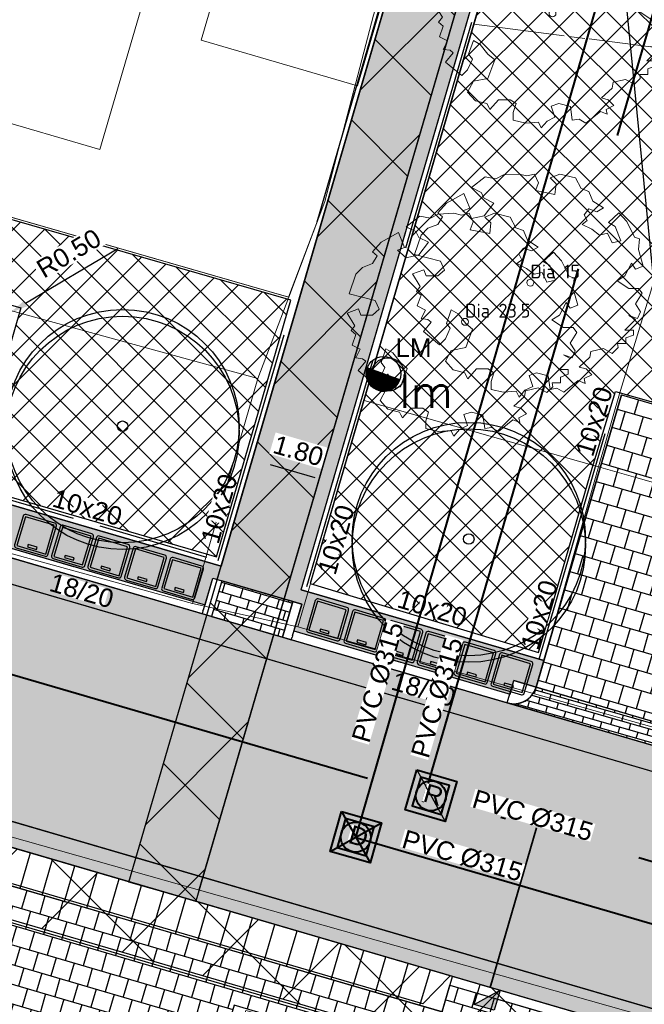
# Model space of a CAD drawing. Header units: metres. Extents: x 252743 to 254903, y 592696 to 593766.
# Tile 74 of 174: x 253822 to 253836, y 592942 to 592964. Entities that reach past the tile are written whole.
import ezdxf
from ezdxf.enums import TextEntityAlignment as Align
from ezdxf.lldxf.tags import DXFTag

# ---------------------------------------------------------------- set-up
doc = ezdxf.new("R2010")
doc.units = ezdxf.units.M
doc.set_wipeout_variables(frame=1)
for name, pattern in [('ACAD_ISO11W100', [33, 12, -3, 12, -3, 0, -3]), ('CENTER', [50.8, 31.75, -6.35, 6.35, -6.35]), ('DASHED', [19.05, 12.7, -6.35]), ('HIDDEN', [9.525, 6.35, -3.175]), ('IMPORT-KG-KADASTRAAL-SO _2_', [0]), ('IMPORT-KG-PERCEEL-SO _2_', [0])]:
    doc.linetypes.add(name, pattern=pattern)
for name, color, linetype, lineweight in [('132034000_dwg', 8, 'Continuous', 5), ('B-BH-GR-BEPLANTING_CULTUUR_BODEMBEDEKKER-G', 250, 'Continuous', 18), ('B-BH-GR-BEPLANTING_CULTUUR_HEESTERS-G', 250, 'Continuous', 18), ('B-BH-KG-GRENS_KADASTRAAL-G', 250, 'IMPORT-KG-KADASTRAAL-SO _2_', 18), ('B-BH-KG-GRENS_PERCEEL-G', 250, 'IMPORT-KG-PERCEEL-SO _2_', 18), ('B-BH-VH-OPENVERHARDING-G', 250, 'Continuous', 18), ('B-WE-GR-BOOM-S2', 8, 'Continuous', 9), ('B-WE-GR-BOOM_STAMDIAMETER-T', 7, 'Continuous', 25), ('N-RI-DWA-INSPECTIEPUT', 12, 'Continuous', 40), ('N-RI-DWA-PVC', 12, 'CENTER', 40), ('N-RI-HWA-INSPECTIEPUT', 150, 'Continuous', 40), ('N-RI-HWA-PVC', 150, 'ACAD_ISO11W100', 40), ('N-RI-HWA-PVC125 KOLKAANSLUITING', 140, 'HIDDEN', 35), ('N-RI-IT-HWA-INSPECTIEPUT', 150, 'Continuous', 40), ('N-woningen', 1, 'Continuous', 0)]:
    doc.layers.add(name, color=color, linetype=linetype, lineweight=lineweight)
doc.layers.add('ALGEMEEN HULP', color=6, linetype='Continuous', plot=False)
doc.layers.add('N-WB-HULP', color=6, linetype='Continuous', plot=False)
for name, color, linetype in [('B-IN-LICHTMAST', 7, 'Continuous'), ('B-RI-DWA-BETON', 8, 'Continuous'), ('N-GR-ARC-GROENVOORZIENING-N', 82, 'Continuous'), ('N-GR-BOOM', 3, 'Continuous'), ('N-IN-TEKST 200', 7, 'Continuous'), ('N-KL-NUTSSTROOK', 10, 'Continuous'), ('N-RI-KOLK-TROTTOIRKOLK-TRK', 7, 'Continuous'), ('N-RI-TEKST 200', 7, 'Continuous'), ('N-WB-ARC-BETONTEGEL 30X30', 8, 'Continuous'), ('N-WB-ARC-KLINKER DF', 24, 'Continuous'), ('N-WB-ARC-SBS-KF-ROODBRUIN-PARKEREN', 24, 'Continuous'), ('N-WB-ARC-SBS-KF-ROODBRUIN-RIJBAAN', 24, 'Continuous'), ('N-WB-BAND OPSLUITBAND 10x20', 7, 'DASHED'), ('N-WB-BAND TEKST 200', 7, 'Continuous'), ('N-WB-BAND TROTTOIRBAND 18 20', 7, 'ACAD_ISO11W100'), ('N-WB-BOCHTSTRAAL', 7, 'Continuous'), ('N-WB-CONTAINERVERZAMELPLAATS', 8, 'Continuous'), ('N-WB-INRITBLOK 18 20', 2, 'Continuous'), ('N-WB-KANTVERHARDING', 2, 'Continuous'), ('N-WB-MAATVOERING-VERHARDINGEN', 7, 'Continuous'), ('N-WB-PERRONBAND 18 20', 2, 'Continuous')]:
    doc.layers.add(name, color=color, linetype=linetype)
doc.layers.add('B-WE-KG-GRENS_PERCEEL-G', color=7, linetype='KG-PERCEEL-SO', lineweight=18, true_color=0x00a6ff)
doc.layers.get('0').freeze()
doc.styles.add('N_STANDARD 200', font='arial.ttf', dxfattribs={"height": 0.4})
doc.styles.add('NLCS-ISO', font='txt')
doc.styles.get("Standard").update_dxf_attribs({"font": 'simplex.shx'})
tags = doc.linetypes.add('KG-PERCEEL-SO', pattern='A,5.5,-2,["P",Standard,S=1.8,R=0,X=-0.5,Y=-0.9],-2,5.5,-2,[5,NLCS.SHX,S=0.75,R=0,X=0,Y=0],-2', length=19).pattern_tags.tags
tags[6] = DXFTag(74, 10)
doc.dimstyles.new('N_DIMENSION 200', dxfattribs={"dimtxt": 0.4, "dimasz": 0.4, "dimexe": 0.125, "dimexo": 0.125, "dimgap": 0.25, "dimtad": 1, "dimzin": 3, "dimdsep": 46, "dimtxsty": 'N_STANDARD 200', "dimcen": 0, "dimazin": 3, "dimtfac": 1, "dimtix": 1, "dimtmove": 2, "dimatfit": 3, "dimfxl": 0.125, "dimfxlon": 1, "dimtfill": 1, "dimtolj": 1, "dimtzin": 0, "dimarcsym": 0})
pattern_1 = [(73.72, (0, 0), (-0.13005114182, 0.037980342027), []), (163.72, (0, 0), (-0.187014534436, -0.15707198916), [0.1354836, -0.1354836])]

# ---------------------------------------------------------------- blocks, each defined once
blk = doc.blocks.new('*D519')
at = {"layer": 'Defpoints', "color": 0, "transparency": 16777216}
for p in [(253827.272, 592954.267), (253829.002, 592953.762), (253829.002, 592953.762)]:
    blk.add_point(p, dxfattribs=at)
at = {"layer": 'N-WB-MAATVOERING-VERHARDINGEN', "color": 0, "lineweight": -2, "transparency": 16777216}
for p, q in [((253827.272, 592954.267), (253827.307, 592954.387)), ((253827.656, 592954.155), (253828.618, 592953.874)), ((253829.002, 592953.762), (253829.037, 592953.882))]:
    blk.add_line(p, q, dxfattribs=at)
at = {"layer": 'N-WB-MAATVOERING-VERHARDINGEN', "color": 0, "transparency": 16777216}
for points in [[(253827.675, 592954.219), (253827.637, 592954.091), (253827.272, 592954.267)], [(253828.636, 592953.938), (253828.599, 592953.81), (253829.002, 592953.762)]]:
    blk.add_solid(points, dxfattribs=at)
at = {"layer": 'N-WB-MAATVOERING-VERHARDINGEN', "color": 0, "transparency": 16777216, "insert": (253828.264, 592954.451), "char_height": 0.4, "attachment_point": 5, "rotation": 343.7182, "style": 'N_STANDARD 200', "bg_fill": 3, "box_fill_scale": 1.1, "bg_fill_color": 256, "bg_fill_true_color": 13158600, "bg_fill_transparency": 0}
blk.add_mtext('\\A1;1.80', dxfattribs=at)
blk = doc.blocks.new("'BOOM")
for centre, radius in [((0, 0), 2.8), ((0.002, -0.159), 2.8), ((0, 0), 0.126)]:
    blk.add_circle(centre, radius)
blk = doc.blocks.new('SGR-BOOM_06_ST')
at = {"linetype": 'Continuous', "flags": 128}
blk.add_lwpolyline([(2.698, 3.52), (2.53, 3.939), (2.197, 4.064), (1.945, 4.524), (1.273, 4.692), (0.855, 4.524), (1.108, 4.273), (1.064, 3.812), (0.228, 3.98), (0.352, 4.315), (0.184, 4.692), (-0.15, 4.609), (-0.486, 4.692), (-1.155, 4.65), (-1.491, 4.483), (-1.952, 4.565), (-2.539, 4.105), (-2.12, 3.896), (-1.994, 3.644), (-1.575, 3.435), (-1.994, 2.89), (-2.539, 2.766), (-2.915, 3.099), (-2.62, 3.217), (-2.873, 3.855), (-3.628, 3.435), (-4.004, 3.016), (-3.794, 2.848), (-4.004, 2.514), (-4.425, 2.346), (-4.717, 2.054), (-5.01, 1.214), (-3.88, 0.921), (-3.712, 0.544), (-4.004, 0.293), (-4.507, 0.293), (-4.602, 0.556), (-5.093, 0.376), (-4.758, -0.168), (-4.925, -0.377), (-4.717, -0.545), (-4.884, -1.006), (-4.532, -1.182), (-4.717, -1.551), (-4.424, -1.592), (-4.293, -1.707), (-4.619, -2.107), (-3.921, -2.682), (-3.668, -2.431), (-3.46, -1.97), (-3.627, -1.761), (-3.419, -1.174), (-3.124, -1.342), (-2.788, -1.761), (-2.496, -2.01), (-2.788, -2.808), (-3.419, -2.932), (-3.668, -3.394), (-3.333, -3.771), (-2.832, -3.897), (-2.769, -4.022), (-2.706, -4.148), (-2.328, -3.729), (-1.826, -3.729), (-1.575, -3.897), (-1.699, -4.273), (-1.699, -4.609), (-1.154, -4.736), (-0.61, -4.692), (-0.486, -4.945), (-0.233, -4.65), (0.101, -4.483), (-0.059, -4.007), (0.269, -3.896), (0.773, -4.023), (0.856, -4.609), (1.149, -4.565), (1.442, -4.736), (2.071, -4.232), (2.365, -4.356), (2.322, -4.147), (2.657, -3.98), (2.406, -3.728), (2.113, -3.644), (2.574, -3.226), (2.615, -2.975), (3.16, -2.848), (3.538, -3.058), (3.787, -2.807), (3.77, -2.633), (4.123, -2.633), (4.123, -2.387), (4.459, -2.263), (4.459, -2.054), (4.082, -2.054), (4.543, -1.591), (4.25, -1.425), (4.627, -1.55), (4.752, -1.257), (4.543, -0.921), (4.835, -0.461), (4.668, -0.252), (4.25, -0.252), (3.746, 0.085), (4.082, 0.294), (4.375, 0.838), (4.543, 0.589), (4.876, 0.713), (4.667, 1.425), (4.711, 1.886), (4.5, 1.97), (4.164, 2.64), (3.828, 3.013), (3.374, 2.604), (3.663, 2.431), (3.914, 1.802), (3.537, 1.718), (3.327, 2.136), (2.991, 2.054), (2.657, 2.305), (2.238, 2.514), (2.447, 2.682), (2.321, 2.932), (2.53, 3.184), (2.866, 3.059), (3.159, 3.227)], close=True, dxfattribs=at)
blk.add_circle((0, 0), 0.15)
at = {"layer": 'B-WE-GR-BOOM_STAMDIAMETER-T', "style": 'NLCS-ISO'}
blk.add_attdef('STAMDIAMETER', text='', height=0.3, dxfattribs=at).set_placement((0, 0), align=Align.BOTTOM_LEFT)
blk = doc.blocks.new('B_LICHTMAST')
blk.add_circle((0, 0), 0.9)
blk.add_point((0, 0))
blk.add_text('lm', height=1.8).set_placement((0.6, 0), align=Align.TOP_LEFT)
blk = doc.blocks.new('OP HOOGTE STELLEN GIET RWA')
blk.add_lwpolyline([(-1.62, 1.62), (-1.62, -1.63), (1.62, -1.63), (1.62, 1.62)], close=True)
blk.add_circle((0, 0), 1.62)
at = {"insert": (-0.77, 1.18), "char_height": 2, "attachment_point": 1, "style": 'N_STANDARD 200', "bg_fill": 3, "box_fill_scale": 1, "bg_fill_color": 256, "bg_fill_transparency": 0}
blk.add_mtext_dynamic_manual_height_columns('R', width=0.4, gutter_width=2, heights=[0], dxfattribs=at)
blk = doc.blocks.new('INSPECTIEPUT IT')
at = {"flags": 128}
blk.add_lwpolyline([(-2.25, 2.25), (2.25, 2.25), (2.25, -2.25), (-2.25, -2.25), (-2.25, 2.25)], dxfattribs=at)
at = {"layer": 'N-WB-HULP'}
blk.add_line((-2.25, 2.25), (2.25, -2.25), dxfattribs=at)
blk = doc.blocks.new('OP HOOGTE STELLEN GIET VW')
at = {"flags": 128}
blk.add_lwpolyline([(-1.62, 1.62), (-1.62, -1.63), (1.62, -1.63), (1.62, 1.62)], close=True, dxfattribs=at)
blk.add_circle((0, 0), 1.62)
at = {"insert": (-0.74, 1.18), "char_height": 2, "attachment_point": 1, "style": 'N_STANDARD 200', "bg_fill": 3, "box_fill_scale": 1, "bg_fill_color": 256, "bg_fill_transparency": 0}
blk.add_mtext_dynamic_manual_height_columns('D', width=0.4, gutter_width=2, heights=[0], dxfattribs=at)
blk = doc.blocks.new('INPECTIEPUT DWA')
for p, q in [((-0.45, -0.45), (0.45, 0.45)), ((-0.45, 0.45), (0.45, -0.45))]:
    blk.add_line(p, q)
at = {"flags": 128}
blk.add_lwpolyline([(-0.45, 0.45), (0.45, 0.45), (0.45, -0.45), (-0.45, -0.45), (-0.45, 0.45)], dxfattribs=at)
blk = doc.blocks.new('TROTTOIRKOLK TRK2020')
h = blk.add_hatch(color=256)
h.dxf.hatch_style = 1
h.paths.add_polyline_path([(0, 0), (0.45, 0.45), (0.45, 0)])
for points in [[(0, 0.45), (0.45, 0.45), (0.45, 0), (0, 0)], [(0, 0), (0.45, 0.45), (0.45, 0)]]:
    blk.add_lwpolyline(points, close=True)
at = {"color": 7, "true_color": 0xffffff}
blk.add_wipeout([(0.316, -0.088), (1.558, -0.088), (1.558, -0.525), (0.316, -0.525)], dxfattribs=at)
at = {"style": 'N_STANDARD 200'}
blk.add_attdef('TROTTOIRKOLK', (0.316, -0.505), '', height=0.4, dxfattribs=at)
blk = doc.blocks.new('*D621')
at = {"layer": 'Defpoints', "color": 0, "transparency": 16777216}
for p in [(253822.025, 592957.425), (253821.595, 592957.169)]:
    blk.add_point(p, dxfattribs=at)
at = {"layer": 'N-WB-BOCHTSTRAAL', "color": 0, "lineweight": -2, "transparency": 16777216}
for p, q in [((253824.363, 592958.816), (253822.368, 592957.629)), ((253821.595, 592957.169), (253822.025, 592957.425))]:
    blk.add_line(p, q, dxfattribs=at)
at = {"layer": 'N-WB-BOCHTSTRAAL', "color": 0, "transparency": 16777216}
blk.add_solid([(253822.334, 592957.687), (253822.402, 592957.572), (253822.025, 592957.425)], dxfattribs=at)
at = {"layer": 'N-WB-BOCHTSTRAAL', "color": 0, "transparency": 16777216, "insert": (253823.305, 592958.715), "char_height": 0.4, "attachment_point": 5, "rotation": 30.7518, "style": 'N_STANDARD 200', "bg_fill": 3, "box_fill_scale": 1.1, "bg_fill_color": 256, "bg_fill_true_color": 13158600, "bg_fill_transparency": 0}
blk.add_mtext('\\A1;R0.50', dxfattribs=at)
blk = doc.blocks.new('132034000_dwg_GWW-CAD Brk tekening 12A-1381409-Plot dakaanzicht')
at = {"layer": 'B-BH-KG-GRENS_KADASTRAAL-G', "color": 253, "linetype": 'Continuous', "lineweight": 9, "flags": 128}
blk.add_lwpolyline([(253829488, 592962346), (253828833, 592959837), (253828053, 592957771), (253804175, 592964654), (253806606, 592972693), (253815923, 592969917)], dxfattribs=at)
at = {"layer": 'B-BH-KG-GRENS_PERCEEL-G', "color": 253, "linetype": 'Continuous', "lineweight": 9}
blk.add_line((253829488, 592962346), (253828833, 592959837), dxfattribs=at)
at = {"layer": 'B-BH-KG-GRENS_PERCEEL-G', "color": 253, "linetype": 'Continuous', "lineweight": 9, "flags": 128}
blk.add_lwpolyline([(253828833, 592959837), (253828053, 592957771), (253804175, 592964654), (253806606, 592972693), (253815923, 592969917)], dxfattribs=at)
blk = doc.blocks.new('132034000_dwg_GWW-CAD Bgt tekening 12A-1381416-Plot dakaanzicht')
at = {"layer": 'B-BH-GR-BEPLANTING_CULTUUR_BODEMBEDEKKER-G', "color": 253, "lineweight": 9, "flags": 128}
blk.add_lwpolyline([(253803214, 592964931), (253828055, 592957771), (253827392, 592956012), (253809335, 592960971), (253803542, 592962562), (253802578, 592962827)], close=True, dxfattribs=at)
at = {"layer": 'B-BH-GR-BEPLANTING_CULTUUR_HEESTERS-G', "color": 253, "lineweight": 9}
blk.add_line((253834105, 592963402), (253834453, 592963358), dxfattribs=at)
at = {"layer": 'B-BH-GR-BEPLANTING_CULTUUR_HEESTERS-G', "color": 253, "lineweight": 9, "flags": 128}
for points in [[(253834544, 592963347), (253836046, 592963156), (253842196, 592983304), (253844458, 592991787), (253842762, 592994191), (253844611, 593000000), (253845148, 593001685), (253843361, 593002228), (253843832, 593003792), (253857321, 593000000), (253873462, 592995464), (253872931, 592993653), (253870737, 592994297), (253867840, 592995146), (253851282, 593000000), (253849457, 593000535), (253848356, 593000915), (253837640, 592964305), (253837582, 592963491)], [(253837582, 592963491), (253835198, 592955683), (253834747, 592954105), (253829684, 592955540), (253832060, 592963662), (253834007, 592963415)]]:
    blk.add_lwpolyline(points, dxfattribs=at)
at = {"layer": 'B-BH-VH-OPENVERHARDING-G', "color": 253, "lineweight": 9, "flags": 128}
for points in [[(253841130, 592994668), (253832060, 592963662), (253829684, 592955540), (253828252, 592950646), (253825975, 592951152), (253827392, 592956012), (253828055, 592957771), (253828833, 592959837), (253829488, 592962346)], [(253860918, 592927087), (253859486, 592927547), (253856453, 592928438), (253853575, 592929284), (253850697, 592930129), (253847818, 592930975), (253849020, 592935948), (253845907, 592936911), (253837310, 592939569), (253835421, 592940182), (253831076, 592941324), (253827132, 592942360), (253825467, 592937368), (253822559, 592938214), (253819678, 592939052), (253816797, 592939889), (253813917, 592940727), (253811036, 592941564), (253812176, 592946679), (253807775, 592947912), (253805773, 592948387), (253806379, 592950549), (253867347, 592933297)]]:
    blk.add_lwpolyline(points, dxfattribs=at)
for points in [[(253827392, 592956012), (253825975, 592951152), (253807958, 592956117), (253809335, 592960971)], [(253838468, 592947762), (253851404, 592944109), (253857700, 592942307), (253869044, 592939061), (253867347, 592933297), (253806379, 592950549), (253807958, 592956117), (253825975, 592951152), (253828252, 592950646), (253833362, 592949203), (253834137, 592948984), (253837864, 592947932)], [(253834747, 592954105), (253833362, 592949203), (253828252, 592950646), (253829684, 592955540)], [(253839169, 592952850), (253837864, 592947932), (253834137, 592948984), (253833362, 592949203), (253834747, 592954105), (253835557, 592953875), (253838485, 592953044)]]:
    blk.add_lwpolyline(points, close=True, dxfattribs=at)
blk = doc.blocks.new('132034000_dwg-1357416-Plot dakaanzicht')
for name in ['132034000_dwg_GWW-CAD Brk tekening 12A-1381409-Plot dakaanzicht', '132034000_dwg_GWW-CAD Bgt tekening 12A-1381416-Plot dakaanzicht']:
    blk.add_blockref(name, (0, 0))
blk = doc.blocks.new('LICHTMAST-BLOCK')
h = blk.add_hatch()
h.set_pattern_fill('ANSI31', color=256, scale=0.005)
edge = h.paths.add_edge_path()
edge.add_line((0.351, -0.127), (-0.351, 0.127))
edge.add_arc((0, 0), 0.373, 160.1369, 245.7021)
edge.add_arc((0, 0), 0.373, 245.7021, 340.1369)
blk.add_lwpolyline([(0.351, -0.127), (-0.351, 0.127, 0.391721), (-0.154, -0.34, 0.43707)], format="xyb", close=True)
blk.add_circle((0, 0), 0.373)
at = {"layer": 'N-IN-TEKST 200', "style": 'N_STANDARD 200'}
blk.add_attdef('LICHTMAST', (0.262, 0.364), '', height=0.4, dxfattribs=at)

msp = doc.modelspace()

# ---------------------------------------------------------------- hatches: boundary and pattern name
at = {"layer": 'N-GR-ARC-GROENVOORZIENING-N'}
h = msp.add_hatch(dxfattribs=at)
h.set_pattern_fill('ANSI37', color=256, scale=0.15)
edge = h.paths.add_edge_path()
edge.add_line((253811.454, 593018.28), (253806.298, 592999.055))
edge.add_line((253806.298, 592999.055), (253789.974, 592938.13))
edge.add_line((253789.974, 592938.13), (253802.238, 592934.963))
edge.add_line((253802.238, 592934.963), (253806.671, 592950.115))
edge.add_line((253806.671, 592950.115), (253805.407, 592950.491))
edge.add_line((253805.407, 592950.491), (253807.258, 592956.697))
edge.add_line((253807.258, 592956.697), (253808.118, 592956.443))
edge.add_line((253808.118, 592956.443), (253808.207, 592956.736))
edge.add_line((253808.207, 592956.736), (253808.496, 592956.648))
edge.add_line((253808.496, 592956.648), (253809.663, 592960.623))
edge.add_arc((253810.161, 592960.519), 0.508, 69.7996, 168.2667, ccw=False)
edge.add_line((253810.336, 592960.996), (253822.269, 592957.542))
edge.add_line((253822.269, 592957.542), (253821.159, 592953.708))
edge.add_line((253821.159, 592953.708), (253826.493, 592952.158))
edge.add_line((253826.493, 592952.158), (253828.101, 592957.707))
edge.add_line((253828.101, 592957.707), (253804.112, 592964.62))
edge.add_line((253804.112, 592964.62), (253817.777, 593009.807))
edge.add_line((253817.777, 593009.807), (253841.361, 593003.034))
edge.add_line((253841.361, 593003.034), (253843.332, 593009.782))
edge.add_line((253843.332, 593009.782), (253811.454, 593018.28))
h = msp.add_hatch(dxfattribs=at)
h.set_pattern_fill('ANSI37', color=256, scale=0.15)
h.paths.add_polyline_path([(253845.361, 593009.238), (253828.521, 592951.587), (253833.454, 592950.098), (253834.566, 592953.934), (253835.112, 592955.734), (253835.926, 592955.501), (253849.423, 593000.597), (253873.078, 592993.661), (253873.556, 592995.294), (253849.295, 593002.412), (253850.716, 593007.359), (253850.431, 593007.438), (253850.51, 593007.736)])
at = {"layer": 'N-WB-ARC-BETONTEGEL 30X30'}
h = msp.add_hatch(dxfattribs=at)
h.set_pattern_fill('AR-B88', color=256, scale=0.002, angle=73.7, style=0)
h.paths.add_polyline_path([(253845.916, 593018.095), (253826.597, 592951.958), (253821.065, 592953.573), (253820.897, 592952.997), (253821.187, 592952.911), (253821.115, 592952.625), (253826.249, 592951.122), (253826.419, 592951.697), (253828.339, 592951.136), (253828.169, 592950.561), (253832.837, 592949.197), (253832.921, 592949.49), (253833.399, 592949.348), (253833.565, 592949.922), (253828.327, 592951.452), (253847.659, 593017.642)])
h = msp.add_hatch(dxfattribs=at)
h.set_pattern_fill('AR-B88', color=256, scale=0.002, angle=163.7, style=0)
h.set_pattern_definition([(163.7, (253912.06855, 592980.2829), (-0.114063, -0.3900649), []), (253.7, (253912.06855, 592980.28288), (0.0809695, -0.44709635), [0.4064, -0.4064])])
h.paths.add_polyline_path([(253835.243, 592955.662), (253838.892, 592954.596), (253837.048, 592948.274), (253833.399, 592949.348)])
h = msp.add_hatch(dxfattribs=at)
h.set_pattern_fill('AR-B88', color=256, scale=0.002, angle=163.7, style=0)
h.set_pattern_definition([(163.7, (253831.3707, 592942.3329), (-0.114063, -0.390065), []), (253.7, (253831.3707, 592942.33288), (0.0809695, -0.4470963), [0.4064, -0.4064])])
h.paths.add_polyline_path([(253808.656, 592949.593), (253813.301, 592948.236), (253813.133, 592947.661), (253831.371, 592942.333), (253831.041, 592941.246), (253826.875, 592942.479), (253825.371, 592937.396), (253811.036, 592941.564), (253812.62, 592946.664), (253808.084, 592947.99), (253808.389, 592949.044), (253808.484, 592949.016)])
h = msp.add_hatch(dxfattribs=at)
h.set_pattern_fill('AR-B88', color=256, scale=0.002, angle=163.7, style=0)
h.paths.add_polyline_path([(253845.854, 592938.102), (253861.212, 592933.616), (253861.381, 592934.192), (253862.772, 592933.785), (253861.398, 592929.082), (253860.846, 592927.368), (253860.787, 592927.167), (253858.964, 592927.7), (253847.913, 592930.943), (253849.47, 592936.274), (253837.426, 592939.813), (253837.319, 592939.449), (253831.063, 592941.277), (253831.539, 592942.909), (253846.023, 592938.678)])
at = {"layer": 'N-WB-ARC-KLINKER DF'}
h = msp.add_hatch(dxfattribs=at)
h.set_pattern_fill('AR-B816', color=256, scale=0.001, angle=163.4244)
h.set_pattern_definition([(163.424422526, (783766.06933, 225277.04202), (-0.057968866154, -0.194755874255), []), (253.424422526, (783766.06933, 225277.04202), (0.1367870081, -0.25272474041), [0.2032, -0.2032])])
h.paths.add_polyline_path([(253826.384, 592950.873), (253827.92, 592950.424), (253828.147, 592951.193), (253826.611, 592951.64)])
h = msp.add_hatch(dxfattribs=at)
h.set_pattern_fill('AR-BRSTD', color=256, scale=0.002, angle=344, style=0)
h.set_pattern_definition([(344, (0, 0), (0.03734434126, 0.130235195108), []), (74, (0, 0), (-0.157984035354, 0.18624470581), [0.1354836, -0.1354836])])
edge = h.paths.add_edge_path()
edge.add_line((253833.403, 592949.346), (253836.278, 592948.505))
edge.add_arc((253836.758, 592948.364), 0.5, 163.6222, 249.8762)
edge.add_line((253836.586, 592947.894), (253832.78, 592949.005))
edge.add_arc((253832.919, 592949.491), 0.505, 254.048, 343.4032)
at = {"layer": 'N-WB-ARC-SBS-KF-ROODBRUIN-RIJBAAN'}
h = msp.add_hatch(dxfattribs=at)
h.set_pattern_fill('AR-BRSTD', color=256, scale=0.002, angle=73.72)
h.set_pattern_definition(pattern_1)
edge = h.paths.add_edge_path()
edge.add_arc((253807.754, 592955.794), 0.501, 73.7384, 168.2158)
edge.add_line((253807.264, 592955.897), (253886.691, 592932.695))
edge.add_line((253886.691, 592932.695), (253886.843, 592933.213))
edge.add_line((253886.843, 592933.213), (253807.894, 592956.275))
h = msp.add_hatch(dxfattribs=at)
h.set_pattern_fill('AR-HBONE', color=256, scale=0.002, angle=163.72)
edge = h.paths.add_edge_path()
edge.add_line((253807.955, 592955.695), (253820.414, 592952.055))
edge.add_line((253820.414, 592952.055), (253833.68, 592948.18))
edge.add_line((253833.68, 592948.18), (253852.875, 592942.573))
edge.add_line((253852.875, 592942.573), (253867.182, 592938.386))
edge.add_line((253867.182, 592938.386), (253884.282, 592933.398))
edge.add_line((253884.282, 592933.398), (253886.691, 592932.695))
edge.add_line((253886.691, 592932.695), (253886.841, 592933.213))
edge.add_arc((253888.244, 592938.012), 5, 253.7016, 298.6713)
edge.add_line((253890.643, 592933.625), (253895.336, 592925.044))
edge.add_line((253895.336, 592925.044), (253867.91, 592933.055))
edge.add_line((253867.91, 592933.055), (253861.191, 592935.018))
edge.add_line((253861.191, 592935.018), (253846.826, 592939.214))
edge.add_line((253846.826, 592939.214), (253831.771, 592943.612))
edge.add_line((253831.771, 592943.612), (253813.523, 592948.943))
edge.add_line((253813.523, 592948.943), (253806.363, 592951.034))
edge.add_line((253806.363, 592951.034), (253805.884, 592951.174))
edge.add_line((253805.884, 592951.174), (253807.264, 592955.897))
edge.add_line((253807.264, 592955.897), (253807.955, 592955.695))
h = msp.add_hatch(dxfattribs=at)
h.set_pattern_fill('AR-BRSTD', color=256, scale=0.002, angle=73.72)
h.set_pattern_definition(pattern_1)
edge = h.paths.add_edge_path()
edge.add_arc((253806.354, 592950.998), 0.502, 159.4356, 253.5911, ccw=False)
edge.add_line((253805.884, 592951.174), (253895.335, 592925.045))
edge.add_line((253895.335, 592925.045), (253895.184, 592924.527))
edge.add_line((253895.184, 592924.527), (253806.212, 592950.516))

# ---------------------------------------------------------------- linework, layer by layer
at = {"layer": 'ALGEMEEN HULP'}
for p, q in [((253835.244, 592955.663), (253833.399, 592949.347)), ((253895.056, 592924.564), (253806.502, 592950.428))]:
    msp.add_line(p, q, dxfattribs=at)
at = {"layer": 'B-RI-DWA-BETON'}
msp.add_line((253837.753, 592939.699), (253834.448, 592973.248), dxfattribs=at)
at = {"layer": 'B-WE-KG-GRENS_PERCEEL-G', "ltscale": 0.5}
for points in [[(253828.833, 592959.837), (253828.053, 592957.771), (253804.175, 592964.654), (253806.606, 592972.693)], [(253829.884, 592963.862), (253828.833, 592959.837)]]:
    msp.add_lwpolyline(points, dxfattribs=at)
at = {"layer": 'N-GR-ARC-GROENVOORZIENING-N'}
msp.add_lwpolyline([(253811.454, 593018.28), (253806.298, 592999.055), (253789.974, 592938.13), (253802.238, 592934.963), (253806.671, 592950.115), (253805.407, 592950.491), (253807.258, 592956.697), (253808.118, 592956.443), (253808.207, 592956.736), (253808.496, 592956.648), (253809.663, 592960.623, -0.45819), (253810.336, 592960.996), (253822.269, 592957.542), (253821.159, 592953.708), (253826.493, 592952.158), (253828.101, 592957.707), (253804.112, 592964.62), (253817.777, 593009.807), (253841.361, 593003.034), (253843.332, 593009.782)], format="xyb", close=True, dxfattribs=at)
msp.add_lwpolyline([(253845.361, 593009.238), (253828.521, 592951.587), (253833.454, 592950.098), (253834.566, 592953.934), (253835.112, 592955.734), (253835.926, 592955.501), (253849.423, 593000.597), (253873.078, 592993.661), (253873.556, 592995.294), (253849.295, 593002.412), (253850.716, 593007.359), (253850.431, 593007.438), (253850.51, 593007.736)], close=True, dxfattribs=at)
at = {"layer": 'N-RI-HWA-PVC'}
for p, q in [((253830.951, 592946.864), (253844.911, 592994.66)), ((253893.309, 592928.823), (253807.463, 592953.878)), ((253830.911, 592946.726), (253830.919, 592946.753))]:
    msp.add_line(p, q, dxfattribs=at)
at = {"layer": 'N-RI-HWA-PVC125 KOLKAANSLUITING'}
msp.add_line((253832.404, 592942.862), (253833.41, 592946.305), dxfattribs=at)
at = {"layer": 'N-WB-ARC-BETONTEGEL 30X30'}
msp.add_lwpolyline([(253845.916, 593018.095), (253826.597, 592951.958), (253821.065, 592953.573), (253820.897, 592952.997), (253821.187, 592952.911), (253821.115, 592952.625), (253826.249, 592951.122), (253826.419, 592951.697), (253828.339, 592951.136), (253828.169, 592950.561), (253832.837, 592949.197), (253832.921, 592949.49), (253833.399, 592949.348), (253833.565, 592949.922), (253828.327, 592951.452), (253847.659, 593017.642), (253845.916, 593018.095), (253845.916, 593018.095)], dxfattribs=at)
for points in [[(253835.243, 592955.662), (253838.892, 592954.596), (253837.048, 592948.274), (253833.399, 592949.348)], [(253808.656, 592949.593), (253813.301, 592948.236), (253813.133, 592947.661), (253831.371, 592942.333), (253831.041, 592941.246), (253826.875, 592942.479), (253825.371, 592937.396), (253811.036, 592941.564), (253812.62, 592946.664), (253808.084, 592947.99), (253808.389, 592949.044), (253808.484, 592949.016)], [(253845.854, 592938.102), (253861.212, 592933.616), (253861.381, 592934.192), (253862.772, 592933.785), (253861.398, 592929.082), (253860.846, 592927.368), (253860.787, 592927.167), (253858.964, 592927.7), (253847.913, 592930.943), (253849.47, 592936.274), (253837.426, 592939.813), (253837.319, 592939.449), (253831.063, 592941.277), (253831.539, 592942.909), (253846.023, 592938.678)]]:
    msp.add_lwpolyline(points, close=True, dxfattribs=at)
at = {"layer": 'N-WB-ARC-KLINKER DF'}
msp.add_lwpolyline([(253826.384, 592950.873), (253827.92, 592950.424), (253828.147, 592951.193), (253826.611, 592951.64)], close=True, dxfattribs=at)
msp.add_lwpolyline([(253833.403, 592949.346), (253836.278, 592948.505, 0.395191), (253836.586, 592947.894), (253832.78, 592949.005, 0.410921)], format="xyb", close=True, dxfattribs=at)
at = {"layer": 'N-WB-ARC-SBS-KF-ROODBRUIN-PARKEREN'}
for points in [[(253807.894, 592956.275, 0.437291), (253807.264, 592955.897), (253886.691, 592932.695), (253886.843, 592933.213)], [(253807.955, 592955.695), (253820.414, 592952.055), (253833.68, 592948.18), (253852.875, 592942.573), (253867.182, 592938.386), (253884.282, 592933.398), (253886.691, 592932.695), (253886.841, 592933.213, 0.198775), (253890.643, 592933.625), (253895.336, 592925.044), (253867.91, 592933.055), (253861.191, 592935.018), (253846.826, 592939.214), (253831.771, 592943.612), (253813.523, 592948.943), (253806.363, 592951.034), (253805.884, 592951.174), (253807.264, 592955.897)], [(253806.212, 592950.516, -0.435619), (253805.884, 592951.174), (253895.335, 592925.045), (253895.184, 592924.527)]]:
    msp.add_lwpolyline(points, format="xyb", close=True, dxfattribs=at)
at = {"layer": 'N-WB-BAND OPSLUITBAND 10x20', "ltscale": 0.4}
msp.add_line((253833.469, 592949.95), (253835.147, 592955.69), dxfattribs=at)
for points in [[(253826.531, 592952.081), (253843.394, 593009.817)], [(253828.449, 592951.521), (253845.328, 593009.301)], [(253826.193, 592950.93), (253826.218, 592951.016)]]:
    msp.add_lwpolyline(points, dxfattribs=at)
at = {"layer": 'N-WB-BAND TROTTOIRBAND 18 20', "ltscale": 0.2}
for p, q in [((253821.093, 592953.669), (253826.531, 592952.081)), ((253821.101, 592952.625), (253826.249, 592951.122)), ((253828.168, 592950.561), (253832.837, 592949.197)), ((253832.777, 592949.009), (253832.921, 592949.49)), ((253833.792, 592948.918), (253833.792, 592948.918)), ((253833.544, 592948.782), (253833.544, 592948.782)), ((253831.539, 592942.909), (253846.023, 592938.678))]:
    msp.add_line(p, q, dxfattribs=at)
at = {"layer": 'N-WB-BAND TROTTOIRBAND 18 20'}
msp.add_line((253833.399, 592949.347), (253832.921, 592949.49), dxfattribs=at)
at = {"layer": 'N-WB-CONTAINERVERZAMELPLAATS'}
for points in [[(253823.005, 592952.891), (253822.381, 592953.075, 0.414214), (253822.319, 592953.041), (253822.135, 592952.418, 0.414214), (253822.169, 592952.356), (253822.793, 592952.172, 0.414214), (253822.855, 592952.206), (253823.039, 592952.829, 0.414214)], [(253823.802, 592952.658), (253823.179, 592952.842, 0.414214), (253823.117, 592952.808), (253822.933, 592952.184, 0.414214), (253822.967, 592952.122), (253823.59, 592951.938, 0.414214), (253823.652, 592951.972), (253823.836, 592952.596, 0.414214)], [(253824.589, 592952.426), (253823.965, 592952.61, 0.414214), (253823.903, 592952.576), (253823.719, 592951.952, 0.414214), (253823.753, 592951.89), (253824.377, 592951.706, 0.414214), (253824.439, 592951.74), (253824.623, 592952.363, 0.414214)], [(253825.38, 592952.196), (253824.757, 592952.379, 0.414214), (253824.695, 592952.346), (253824.511, 592951.722, 0.414214), (253824.545, 592951.66), (253825.168, 592951.476, 0.414214), (253825.23, 592951.51), (253825.414, 592952.133, 0.414214)], [(253826.18, 592951.961), (253825.557, 592952.145, 0.414214), (253825.495, 592952.111), (253825.311, 592951.488, 0.414214), (253825.345, 592951.426), (253825.968, 592951.242, 0.414214), (253826.03, 592951.276), (253826.214, 592951.899, 0.414214)], [(253829.314, 592951.067), (253828.691, 592951.251, 0.414214), (253828.629, 592951.217), (253828.445, 592950.593, 0.414214), (253828.479, 592950.531), (253829.102, 592950.347, 0.414214), (253829.164, 592950.381), (253829.348, 592951.005, 0.414214)], [(253830.12, 592950.831), (253829.496, 592951.015, 0.414214), (253829.434, 592950.981), (253829.25, 592950.358, 0.414214), (253829.284, 592950.295), (253829.907, 592950.111, 0.414214), (253829.969, 592950.145), (253830.153, 592950.769, 0.414214)], [(253830.917, 592950.597), (253830.294, 592950.781, 0.414214), (253830.231, 592950.747), (253830.048, 592950.124, 0.414214), (253830.081, 592950.062), (253830.705, 592949.878, 0.414214), (253830.767, 592949.912), (253830.951, 592950.535, 0.414214)], [(253831.703, 592950.365), (253831.08, 592950.549, 0.414214), (253831.018, 592950.515), (253830.834, 592949.892, 0.414214), (253830.868, 592949.83), (253831.491, 592949.646, 0.414214), (253831.553, 592949.68), (253831.737, 592950.303, 0.414214)], [(253832.495, 592950.135), (253831.872, 592950.319, 0.414214), (253831.81, 592950.285), (253831.626, 592949.662, 0.414214), (253831.659, 592949.6), (253832.283, 592949.416, 0.414214), (253832.345, 592949.45), (253832.529, 592950.073, 0.414214)], [(253833.295, 592949.901), (253832.672, 592950.085, 0.414214), (253832.61, 592950.051), (253832.426, 592949.427, 0.414214), (253832.459, 592949.365), (253833.083, 592949.181, 0.414214), (253833.145, 592949.215), (253833.329, 592949.839, 0.414214)]]:
    msp.add_lwpolyline(points, format="xyb", close=True, dxfattribs=at)
for points in [[(253822.991, 592952.843), (253822.367, 592953.027), (253822.183, 592952.404), (253822.807, 592952.22)], [(253823.788, 592952.61), (253823.165, 592952.794), (253822.981, 592952.17), (253823.604, 592951.986)], [(253822.621, 592952.37), (253822.429, 592952.427), (253822.415, 592952.379), (253822.607, 592952.322)], [(253824.575, 592952.378), (253823.951, 592952.562), (253823.767, 592951.938), (253824.391, 592951.754)], [(253825.366, 592952.148), (253824.743, 592952.331), (253824.559, 592951.708), (253825.182, 592951.524)], [(253823.419, 592952.137), (253823.227, 592952.193), (253823.213, 592952.145), (253823.405, 592952.089)], [(253826.166, 592951.913), (253825.543, 592952.097), (253825.359, 592951.474), (253825.982, 592951.29)], [(253824.205, 592951.905), (253824.013, 592951.961), (253823.999, 592951.913), (253824.191, 592951.857)], [(253824.997, 592951.675), (253824.805, 592951.731), (253824.791, 592951.683), (253824.983, 592951.627)], [(253825.797, 592951.44), (253825.605, 592951.497), (253825.591, 592951.449), (253825.783, 592951.392)], [(253829.3, 592951.019), (253828.677, 592951.203), (253828.493, 592950.579), (253829.116, 592950.395)], [(253830.105, 592950.783), (253829.482, 592950.967), (253829.298, 592950.343), (253829.922, 592950.159)], [(253830.903, 592950.549), (253830.279, 592950.733), (253830.096, 592950.11), (253830.719, 592949.926)], [(253828.931, 592950.546), (253828.739, 592950.602), (253828.725, 592950.554), (253828.916, 592950.498)], [(253831.689, 592950.317), (253831.066, 592950.501), (253830.882, 592949.878), (253831.505, 592949.694)], [(253829.736, 592950.31), (253829.544, 592950.366), (253829.53, 592950.318), (253829.722, 592950.262)], [(253830.533, 592950.076), (253830.341, 592950.133), (253830.327, 592950.085), (253830.519, 592950.028)], [(253832.481, 592950.087), (253831.858, 592950.271), (253831.674, 592949.648), (253832.297, 592949.464)], [(253831.32, 592949.844), (253831.128, 592949.901), (253831.114, 592949.853), (253831.306, 592949.796)], [(253833.281, 592949.853), (253832.658, 592950.037), (253832.474, 592949.413), (253833.097, 592949.229)], [(253832.111, 592949.614), (253831.92, 592949.671), (253831.905, 592949.623), (253832.097, 592949.566)], [(253832.911, 592949.38), (253832.72, 592949.436), (253832.705, 592949.388), (253832.897, 592949.332)]]:
    msp.add_lwpolyline(points, close=True, dxfattribs=at)
at = {"layer": 'N-WB-INRITBLOK 18 20'}
for p, q in [((253824.876, 592945.064), (253815.277, 592947.868)), ((253824.652, 592944.296), (253813.133, 592947.661)), ((253822.252, 592944.997), (253822.476, 592945.765)), ((253822.732, 592944.857), (253822.956, 592945.624)), ((253823.212, 592944.716), (253823.436, 592945.484)), ((253823.692, 592944.576), (253823.916, 592945.344)), ((253824.172, 592944.436), (253824.396, 592945.204)), ((253824.652, 592944.296), (253824.876, 592945.064)), ((253831.595, 592943.101), (253824.876, 592945.064)), ((253825.131, 592944.156), (253825.356, 592944.923)), ((253825.611, 592944.015), (253825.836, 592944.783)), ((253826.091, 592943.875), (253826.316, 592944.643)), ((253826.571, 592943.735), (253826.796, 592944.503)), ((253827.051, 592943.595), (253827.276, 592944.363)), ((253831.371, 592942.333), (253824.652, 592944.296)), ((253827.531, 592943.455), (253827.756, 592944.222)), ((253828.011, 592943.314), (253828.235, 592944.082)), ((253828.491, 592943.174), (253828.715, 592943.942)), ((253828.971, 592943.034), (253829.195, 592943.802)), ((253829.451, 592942.894), (253829.675, 592943.662)), ((253829.931, 592942.753), (253830.155, 592943.521)), ((253830.411, 592942.613), (253830.635, 592943.381)), ((253830.891, 592942.473), (253831.115, 592943.241))]:
    msp.add_line(p, q, dxfattribs=at)
at = {"layer": 'N-WB-INRITBLOK 18 20', "color": 8}
for q in [(253813.576, 592947.585), (253831.547, 592943.115)]:
    msp.add_line((253830.953, 592942.507), q, dxfattribs=at)
at = {"layer": 'N-WB-KANTVERHARDING'}
for p, q in [((253833.565, 592949.922), (253835.243, 592955.662)), ((253821.065, 592953.573), (253826.597, 592951.958)), ((253828.327, 592951.452), (253833.565, 592949.922)), ((253826.588, 592950.813), (253827.74, 592950.476)), ((253833.256, 592948.866), (253828.112, 592950.369)), ((253831.076, 592941.324), (253831.595, 592943.101))]:
    msp.add_line(p, q, dxfattribs=at)
for points in [[(253826.513, 592951.669), (253843.519, 593009.887)], [(253828.327, 592951.452), (253845.259, 593009.423)], [(253853.222, 592943.034), (253833.736, 592948.726)]]:
    msp.add_lwpolyline(points, dxfattribs=at)
msp.add_lwpolyline([(253826.193, 592950.93), (253821.045, 592952.433, -0.414219), (253820.705, 592953.054), (253821.883, 592957.085)], format="xyb", dxfattribs=at)
msp.add_lwpolyline([(253833.256, 592948.866), (253833.256, 592948.866)], close=True, dxfattribs=at)
msp.add_arc((253832.919, 592949.489), 0.5, 253.6222, 343.6261, dxfattribs=at)
at = {"layer": 'N-WB-PERRONBAND 18 20', "flags": 128}
for points in [[(253826.218, 592951.016), (253826.419, 592951.697), (253826.611, 592951.64), (253826.384, 592950.873), (253826.192, 592950.929), (253826.209, 592950.987), (253826.2, 592950.99), (253826.208, 592951.019)], [(253828.138, 592950.455), (253828.339, 592951.136), (253828.147, 592951.193), (253827.921, 592950.426), (253828.112, 592950.369), (253828.129, 592950.427), (253828.139, 592950.424), (253828.147, 592950.453)]]:
    msp.add_lwpolyline(points, close=True, dxfattribs=at)
at = {"layer": 'N-woningen', "color": 6}
msp.add_lwpolyline([(253826.564, 593005.577), (253814.32, 592963.784), (253823.975, 592960.955), (253836.219, 593002.749)], close=True, dxfattribs=at)
at = {"layer": 'N-woningen'}
for points in [[(253830.379, 592965.447), (253829.656, 592965.672), (253824.633, 592967.168), (253824.675, 592967.309), (253806.606, 592972.693), (253804.175, 592964.654), (253828.053, 592957.771), (253828.833, 592959.837), (253829.884, 592963.862), (253830.379, 592965.447)], [(253827.132, 592966.617), (253830.51, 592965.626), (253829.544, 592962.33), (253826.165, 592963.319)]]:
    msp.add_lwpolyline(points, close=True, dxfattribs=at)

# ---------------------------------------------------------------- block references
at = {"layer": '132034000_dwg', "color": 253, "lineweight": 9, "xscale": 0.001, "yscale": 0.001, "zscale": 0.001}
msp.add_blockref('132034000_dwg-1357416-Plot dakaanzicht', (0, 0), dxfattribs=at)
at = {"layer": 'B-IN-LICHTMAST', "xscale": 0.4, "yscale": 0.4, "zscale": 0.4}
msp.add_blockref('B_LICHTMAST', (253830.199, 592956.1, -0.516), dxfattribs=at)
at = {"layer": 'B-WE-GR-BOOM-S2'}
ref = msp.add_blockref('SGR-BOOM_06_ST', (253833.754, 592963.897, -0.478), dxfattribs=dict(at, xscale=0.5, yscale=0.5, zscale=0.5))
ref.add_attrib('STAMDIAMETER', 'Dia 20', dxfattribs={"layer": 'B-WE-GR-BOOM_STAMDIAMETER-T', "height": 0.3, "style": 'NLCS-ISO'}).set_placement((253833.754, 592963.897, -0.478), align=Align.BOTTOM_LEFT)
ref = msp.add_blockref('SGR-BOOM_06_ST', (253833.276, 592958.083, -0.524), dxfattribs=dict(at, xscale=0.5, yscale=0.5, zscale=0.5))
ref.add_attrib('STAMDIAMETER', 'Dia 15', dxfattribs={"layer": 'B-WE-GR-BOOM_STAMDIAMETER-T', "height": 0.3, "style": 'NLCS-ISO'}).set_placement((253833.276, 592958.083, -0.524), align=Align.BOTTOM_LEFT)
ref = msp.add_blockref('SGR-BOOM_06_ST', (253831.865, 592957.237, -0.519), dxfattribs=dict(at, xscale=0.5, yscale=0.5, zscale=0.5))
ref.add_attrib('STAMDIAMETER', 'Dia 23.5', dxfattribs={"layer": 'B-WE-GR-BOOM_STAMDIAMETER-T', "height": 0.3, "style": 'NLCS-ISO'}).set_placement((253831.865, 592957.237, -0.519), align=Align.BOTTOM_LEFT)
at = {"layer": 'N-GR-BOOM', "xscale": 0.9, "yscale": 0.9, "zscale": 0.9}
for p in [(253824.465, 592954.983), (253831.946, 592952.546)]:
    msp.add_blockref("'BOOM", p, dxfattribs=at)
at = {"layer": 'N-IN-TEKST 200'}
msp.add_blockref('LICHTMAST-BLOCK', (253830.103, 592956.113), dxfattribs=at).add_auto_attribs({'LICHTMAST': 'LM'})

# ---------------------------------------------------------------- next in the draw order: block references
at = {"layer": 'N-RI-DWA-INSPECTIEPUT', "xscale": 0.2, "yscale": 0.2, "zscale": 0.2, "rotation": 344.0878352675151}
msp.add_blockref('OP HOOGTE STELLEN GIET VW', (253829.504, 592946.107), dxfattribs=at)
at = {"layer": 'N-RI-HWA-INSPECTIEPUT', "xscale": 0.2, "yscale": 0.2, "zscale": 0.2, "rotation": 343.5842102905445}
msp.add_blockref('OP HOOGTE STELLEN GIET RWA', (253831.129, 592947.001), dxfattribs=at)

# ---------------------------------------------------------------- next in the draw order: texts
at = {"layer": 'N-WB-BAND TEKST 200', "insert": (253823.65, 592953.033), "char_height": 0.4, "width": 0.58497, "attachment_point": 8, "rotation": 343.3659, "style": 'N_STANDARD 200', "bg_fill": 3, "box_fill_scale": 1, "bg_fill_color": 256, "bg_fill_transparency": 0}
msp.add_mtext('10x20', dxfattribs=at)

# ---------------------------------------------------------------- next in the draw order: dimensions: what is measured, and where the dimension line sits
at = {"layer": 'N-WB-BOCHTSTRAAL'}
dim = msp.add_radius_dim(center=(253821.595, 592957.169), mpoint=(253822.025, 592957.425), dimstyle='N_DIMENSION 200', override={"dimfxl": 0.0125}, dxfattribs=at)
dim.commit()
dim.dimension.update_dxf_attribs({"geometry": '*D621', "text_midpoint": (253823.305, 592958.715)})

# ---------------------------------------------------------------- next in the draw order: linework, layer by layer
at = {"layer": 'ALGEMEEN HULP'}
msp.add_line((253820.565, 592952.574), (253884.614, 592933.865), dxfattribs=at)
at = {"layer": 'B-RI-DWA-BETON'}
msp.add_line((253801.397, 592950.266), (253837.766, 592939.699), dxfattribs=at)
at = {"layer": 'N-WB-KANTVERHARDING'}
for p, q in [((253869.356, 592932.633), (253806.363, 592951.034)), ((253869.205, 592932.114), (253806.212, 592950.516))]:
    msp.add_line(p, q, dxfattribs=at)

# ---------------------------------------------------------------- next in the draw order: block references
at = {"layer": 'N-RI-DWA-INSPECTIEPUT', "rotation": 344.0878352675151}
msp.add_blockref('INPECTIEPUT DWA', (253829.504, 592946.107), dxfattribs=at)
at = {"layer": 'N-RI-IT-HWA-INSPECTIEPUT', "xscale": 0.2, "yscale": 0.2, "zscale": 0.2, "rotation": 343.5842102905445}
msp.add_blockref('INSPECTIEPUT IT', (253831.129, 592947.001), dxfattribs=at)

# ---------------------------------------------------------------- next in the draw order: texts
at = {"layer": 'N-RI-TEKST 200', "insert": (253831.751, 592945.503), "char_height": 0.4, "width": 2.7, "attachment_point": 8, "rotation": 343.7454, "style": 'N_STANDARD 200', "bg_fill": 3, "box_fill_scale": 1, "bg_fill_color": 256, "bg_fill_transparency": 0}
msp.add_mtext('PVC Ø315', dxfattribs=at)
at = {"layer": 'N-WB-BAND TEKST 200', "insert": (253823.527, 592951.233), "char_height": 0.4, "width": 1.11436, "attachment_point": 8, "rotation": 343.8053, "style": 'N_STANDARD 200', "bg_fill": 3, "box_fill_scale": 1, "bg_fill_color": 256, "bg_fill_transparency": 0}
msp.add_mtext('{\\C7;18/20}', dxfattribs=at)

# ---------------------------------------------------------------- next in the draw order: texts
at = {"layer": 'N-RI-TEKST 200', "insert": (253833.269, 592946.373), "char_height": 0.4, "width": 2.7, "attachment_point": 8, "rotation": 343.7454, "style": 'N_STANDARD 200', "bg_fill": 3, "box_fill_scale": 1, "bg_fill_color": 256, "bg_fill_transparency": 0}
msp.add_mtext('PVC Ø315', dxfattribs=at)

# ---------------------------------------------------------------- next in the draw order: hatches: boundary and pattern name
at = {"layer": 'N-KL-NUTSSTROOK'}
h = msp.add_hatch(dxfattribs=at)
h.set_pattern_fill('ANSI37', color=256, scale=0.5)
h.paths.add_polyline_path([(253840.903, 593000.931), (253842.343, 593000.511), (253826.048, 592944.728), (253824.604, 592945.136)])
h = msp.add_hatch(dxfattribs=at)
h.set_pattern_fill('ANSI37', color=256, scale=0.5)
h.paths.add_polyline_path([(253808.228, 592949.927), (253862.924, 592933.949), (253862.504, 592932.509), (253807.806, 592948.484)])

# ---------------------------------------------------------------- next in the draw order: linework, layer by layer
at = {"layer": 'ALGEMEEN HULP'}
msp.add_lwpolyline([(253842.343, 593000.511), (253826.117, 592944.964)], dxfattribs=at)
at = {"layer": 'N-KL-NUTSSTROOK'}
for points in [[(253840.903, 593000.931), (253842.343, 593000.511), (253826.048, 592944.728), (253824.604, 592945.136)], [(253808.228, 592949.927), (253862.924, 592933.949), (253862.504, 592932.509), (253807.806, 592948.484)]]:
    msp.add_lwpolyline(points, close=True, dxfattribs=at)
at = {"layer": 'N-RI-DWA-PVC'}
msp.add_line((253829.506, 592946.103), (253838.319, 592943.529), dxfattribs=at)

# ---------------------------------------------------------------- next in the draw order: block references
at = {"layer": 'N-RI-KOLK-TROTTOIRKOLK-TRK', "rotation": 343.6080425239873}
msp.add_blockref('TROTTOIRKOLK TRK2020', (253832.062, 592942.494), dxfattribs=at).add_auto_attribs({'TROTTOIRKOLK': 'TRK'})

# ---------------------------------------------------------------- next in the draw order: texts
at = {"layer": 'N-WB-BAND TEKST 200', "char_height": 0.4, "attachment_point": 8, "style": 'N_STANDARD 200', "bg_fill": 3, "box_fill_scale": 1, "bg_fill_color": 256, "bg_fill_transparency": 0}
for s, insert, width, rotation in [('10x20', (253834.849, 592955.028), 0.58497, 73.3659), ('10x20', (253826.75, 592953.145), 0.58497, 73.9414), ('10x20', (253829.278, 592952.475), 0.58497, 73.9414), ('10x20', (253833.664, 592950.85), 0.58497, 73.3659), ('10x20', (253831.098, 592950.857), 0.58497, 343.3659), ('{\\C7;18/20}', (253830.911, 592949.102), 1.11436, 343.8053)]:
    msp.add_mtext(s, dxfattribs=dict(at, insert=insert, width=width, rotation=rotation))

# ---------------------------------------------------------------- next in the draw order: dimensions: what is measured, and where the dimension line sits
at = {"layer": 'N-WB-MAATVOERING-VERHARDINGEN'}
dim = msp.add_aligned_dim(p1=(253827.272, 592954.267), p2=(253829.002, 592953.762), distance=0, dimstyle='N_DIMENSION 200', override={"dimfxl": 0.0125}, dxfattribs=at)
dim.commit()
dim.dimension.update_dxf_attribs({"geometry": '*D519', "text_midpoint": (253828.264, 592954.451)})

# ---------------------------------------------------------------- next in the draw order: linework, layer by layer
at = {"layer": 'N-RI-DWA-PVC'}
msp.add_line((253829.507, 592946.102), (253843.935, 592995.931), dxfattribs=at)

# ---------------------------------------------------------------- next in the draw order: texts
at = {"layer": 'N-RI-TEKST 200', "char_height": 0.4, "width": 2.7, "attachment_point": 8, "rotation": 73.6689, "style": 'N_STANDARD 200', "bg_fill": 3, "box_fill_scale": 1, "bg_fill_color": 256, "bg_fill_transparency": 0}
for insert in [(253830.182, 592949.396), (253831.462, 592949.064)]:
    msp.add_mtext('PVC Ø315', dxfattribs=dict(at, insert=insert))

doc.saveas('drawing.dxf')
